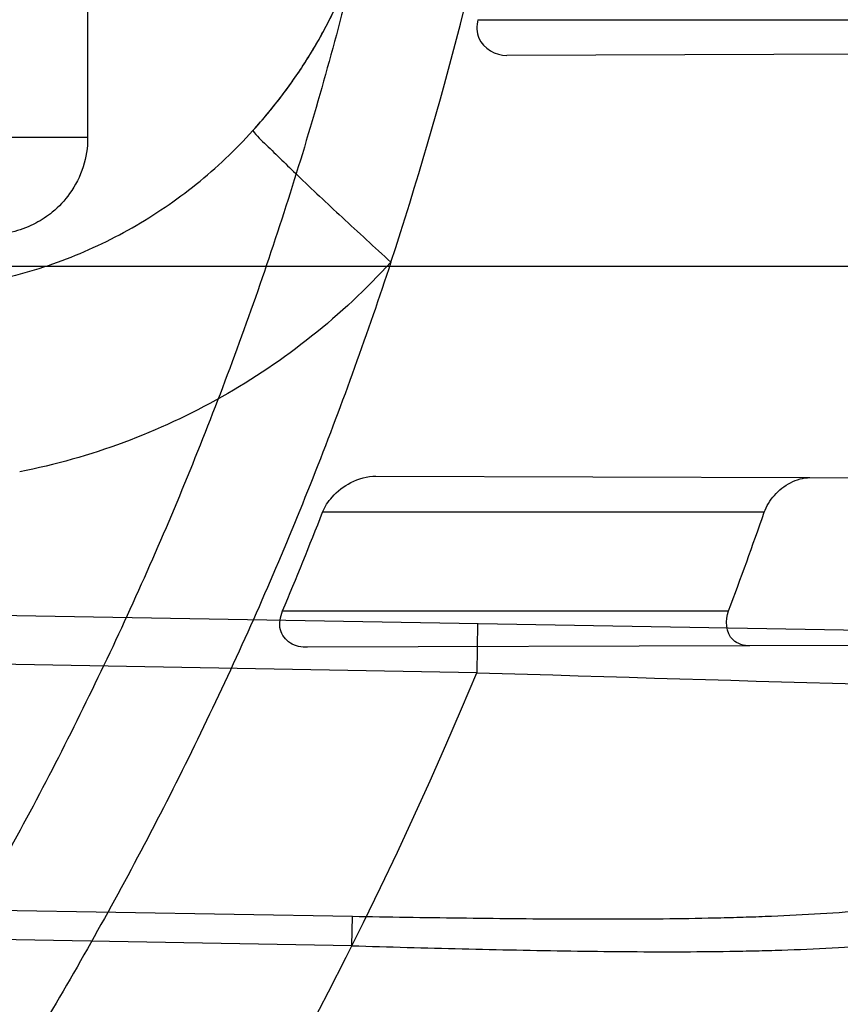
# Model space of a CAD drawing. Header units: millimetres. Extents: x 0 to 297, y 0 to 210.
# Tile 39 of 256: x 143.3511 to 143.4177, y 90.821 to 90.9009. Entities that reach past the tile are written whole.
import ezdxf

# ---------------------------------------------------------------- set-up
doc = ezdxf.new("R2010")
doc.units = ezdxf.units.MM
doc.header["$LTSCALE"] = 16.335
doc.layers.get('0').update_dxf_attribs({"linetype": 'CONTINUOUS'})
for name, color, linetype in [('01_GLOBAL', 7, 'CONTINUOUS'), ('INTFCLR_1', 7, 'CONTINUOUS'), ('INTFCLR_144815', 7, 'CONTINUOUS')]:
    doc.layers.add(name, color=color, linetype=linetype)

msp = doc.modelspace()

# ---------------------------------------------------------------- linework, layer by layer
at = {"color": 7, "linetype": 'Continuous'}
msp.add_circle((144.2368034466, 92.193132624), 3.04, dxfattribs=at)
at = {"color": 9, "linetype": 'Continuous'}
msp.add_arc((144.2368034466, 92.193132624), 3.001038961, 182.9674534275, 267.0325465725, dxfattribs=at)
at = {"layer": '01_GLOBAL', "color": 7, "linetype": 'Continuous'}
msp.add_circle((144.2368034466, 92.193132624), 3.08, dxfattribs=at)
at = {"layer": 'INTFCLR_1', "color": 9, "linetype": 'Continuous'}
for p, q in [((143.356579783, 91.0624873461), (143.356579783, 90.89133057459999)), ((143.388269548, 90.9009089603), (143.4228188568, 90.9009089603)), ((143.4248350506, 90.89812460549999), (143.3906042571, 90.89800511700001)), ((143.356579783, 90.89133057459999), (143.3487194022, 90.89133057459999)), ((143.068579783, 90.8809089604), (143.4921648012, 90.8809089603)), ((143.3799851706, 90.86384987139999), (143.4152219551, 90.86372687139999)), ((143.4115058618, 90.86090896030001), (143.375647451, 90.86090896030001)), ((143.1045099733, 90.85684035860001), (143.4519711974, 90.85077540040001)), ((143.388165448, 90.8478885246), (143.1044401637, 90.8528409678)), ((143.3724074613, 90.85290896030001), (143.4086171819, 90.85290896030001)), ((143.3882352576, 90.85188791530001), (143.388165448, 90.8478885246)), ((143.4103485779, 90.85007403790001), (143.3744359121, 90.8499486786)), ((143.076579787, 90.8333791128), (143.3780715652, 90.82811155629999)), ((143.3780296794, 90.82571418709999), (143.0765797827, 90.8309815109)), ((143.3780296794, 90.82571418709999), (143.3780715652, 90.82811155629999))]:
    msp.add_line(p, q, dxfattribs=at)
at = {"layer": 'INTFCLR_1', "color": 6, "linetype": 'Continuous'}
for p, q in [((143.4152219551, 90.86372687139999), (143.4774988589, 90.86350948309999)), ((143.4735235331, 90.850294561), (143.4103485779, 90.85007403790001))]:
    msp.add_line(p, q, dxfattribs=at)
for centre, radius, start, end in [((143.076579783, 90.97690896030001), 0.4827613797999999, 270, 90.00000002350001), ((143.076579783, 90.97690896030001), 0.4587930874, 270, 90.00000002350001), ((143.0892902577, 90.9769039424), 0.3071896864, 341.8516144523, 356.8675753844), ((143.076699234, 90.9773265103), 0.3208162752, 337.1813534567, 338.7228774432), ((143.0766624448, 90.97729436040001), 0.3544935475, 339.4587291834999, 340.8334907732)]:
    msp.add_arc(centre, radius, start, end, dxfattribs=at)
at = {"layer": 'INTFCLR_1', "color": 7, "linetype": 'Continuous'}
msp.add_arc((143.3385481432, 90.9203857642), 0.0424278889, 317.825522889, 324.7005489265, dxfattribs=at)
at = {"layer": 'INTFCLR_1', "color": 9, "linetype": 'Continuous'}
for centre, radius, start, end in [((143.076579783, 90.97690896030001), 0.3372409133, 270.0000000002, 337.5066823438), ((143.9726450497, 110.0206614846), 19.181680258, 268.2538865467, 268.4511225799)]:
    msp.add_arc(centre, radius, start, end, dxfattribs=at)
for points, knots in [([(143.505791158, 90.8276271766), (143.5067409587, 90.8302116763), (143.5086022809, 90.8354304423), (143.5121486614, 90.84601401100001), (143.5179028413, 90.8650111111), (143.5232385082, 90.8873082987), (143.5267617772, 90.90723622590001), (143.5282429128, 90.9174118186), (143.5290073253, 90.92329723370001), (143.5307716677, 90.93807275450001), (143.5326049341, 90.9633194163), (143.5323109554, 90.99310602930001), (143.5309256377, 91.0124090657), (143.5300542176, 91.021322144), (143.5294126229, 91.02725019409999), (143.5274302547, 91.04325002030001), (143.5229291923, 91.06887020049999), (143.5164430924, 91.09388353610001), (143.5118037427, 91.1087295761), (143.5100588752, 91.1140398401), (143.5074043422, 91.1218621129), (143.501415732, 91.13821577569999), (143.4910739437, 91.16221785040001), (143.4792964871, 91.1848938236), (143.4710860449, 91.1988510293), (143.4672487, 91.2050639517), (143.4646994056, 91.2091138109), (143.4578048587, 91.21976497), (143.446251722, 91.2361118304), (143.4302039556, 91.2560120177), (143.4166114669, 91.2709286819), (143.4071163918, 91.280463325), (143.4018664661, 91.2855115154), (143.3945821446, 91.292319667), (143.3843862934, 91.301234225), (143.373349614, 91.3098835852), (143.3667450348, 91.31458051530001), (143.3640805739, 91.316384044), (143.3625174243, 91.3174211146), (143.360134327, 91.3189510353), (143.3576340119, 91.3204557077), (143.3554317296, 91.3216111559), (143.3541938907, 91.32218598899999), (143.3532081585, 91.3225375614), (143.3525262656, 91.3226967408), (143.3519536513, 91.3226102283), (143.3518421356, 91.322071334), (143.35211692, 91.3214756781), (143.35259409, 91.3206502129), (143.3533650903, 91.31961113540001), (143.354392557, 91.3183442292), (143.3556852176, 91.31685831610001), (143.3572290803, 91.3151525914), (143.358673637, 91.31359842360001), (143.3599466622, 91.3122446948), (143.3621637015, 91.30990205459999), (143.3658426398, 91.3060562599), (143.3733257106, 91.29820400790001), (143.3814986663, 91.2893945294), (143.3889438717, 91.2809746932), (143.3935459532, 91.2756206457), (143.4009463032, 91.2668314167), (143.4122758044, 91.252588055), (143.4271285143, 91.2318655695), (143.4378788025, 91.2149484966), (143.4449171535, 91.2029069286), (143.4496927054, 91.19443764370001), (143.457931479, 91.1789786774), (143.4689344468, 91.1556341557), (143.4765250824, 91.1361710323), (143.480055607, 91.1260798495)], [0, 0, 0, 0, 0.0103790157, 0.0208837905, 0.0420711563, 0.0851838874, 0.1071959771, 0.1183352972, 0.1239410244, 0.1295662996, 0.174425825, 0.2192336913, 0.2417180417, 0.247353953, 0.2529903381, 0.2641931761, 0.3081223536, 0.3509244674, 0.3614867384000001, 0.3667496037, 0.3719933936, 0.3926231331, 0.4323811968, 0.4704128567, 0.4888542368, 0.4934078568, 0.4979383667, 0.5068920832, 0.5412323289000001, 0.5733304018, 0.6031976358, 0.6172527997, 0.6240454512, 0.6306500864, 0.6548352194, 0.6750684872, 0.6834752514, 0.6853781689, 0.6871962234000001, 0.6905460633, 0.6960524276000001, 0.6981915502, 0.6999110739, 0.7012078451, 0.7020914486, 0.7026255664, 0.703100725, 0.7038824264, 0.7050749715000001, 0.7066970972, 0.7087489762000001, 0.7112252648, 0.7141188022, 0.7174211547, 0.7192230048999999, 0.7211233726, 0.7295789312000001, 0.7392839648, 0.7620096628, 0.7748693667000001, 0.7816473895, 0.7886214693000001, 0.8181786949, 0.8502212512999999, 0.8846823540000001, 0.8936821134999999, 0.9027944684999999, 0.9213301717, 0.9597016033, 1, 1, 1, 1]), ([(143.3574002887, 91.32090895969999), (143.3579828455, 91.3209088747), (143.360948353, 91.3197357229), (143.3643531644, 91.3177442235), (143.3676585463, 91.31566523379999), (143.3692467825, 91.31463053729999), (143.3719545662, 91.31283211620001), (143.378664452, 91.3081521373), (143.3898825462, 91.2995381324), (143.4002548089, 91.29065717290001), (143.4076654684, 91.28387553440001), (143.4130031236, 91.27885055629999), (143.422653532, 91.2693642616), (143.4364709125, 91.2545242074), (143.4527894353, 91.23472347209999), (143.4645442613, 91.2184512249), (143.4715593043, 91.2078481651), (143.474151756, 91.2038188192), (143.4780526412, 91.1976396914), (143.4863962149, 91.18376385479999), (143.4983688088, 91.16121559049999), (143.5088888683, 91.1373346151), (143.5149812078, 91.1210611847), (143.5176807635, 91.1132799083), (143.5194547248, 91.1079989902), (143.524169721, 91.0932405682), (143.5307635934, 91.068371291), (143.5353421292, 91.0428843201), (143.5373581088, 91.02696958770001), (143.5380104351, 91.0210743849), (143.5388963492, 91.01221151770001), (143.5403047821, 90.993017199), (143.5406037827, 90.96339318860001), (143.5387395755, 90.93828707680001), (143.5369460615, 90.9235962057), (143.5361688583, 90.9177433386), (143.5346627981, 90.9076231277), (143.5310794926, 90.8877998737), (143.5256534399, 90.86562413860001), (143.5198047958, 90.8467377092), (143.5161994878, 90.83621326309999), (143.5143072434, 90.8310236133), (143.5133416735, 90.828453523)], [0, 0, 0, 0, 0.0031306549, 0.0166311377, 0.0214593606, 0.0240790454, 0.0268205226, 0.0389267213, 0.0680356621, 0.1027866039, 0.1122691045, 0.1220183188, 0.1421809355, 0.1849822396, 0.2309158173, 0.2799873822, 0.2927706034, 0.2992370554, 0.3057353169, 0.3320403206, 0.3862319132, 0.4428084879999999, 0.4721383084, 0.4795908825, 0.487069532, 0.5020757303, 0.5628487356, 0.6251729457, 0.6410612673, 0.6490543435, 0.6570463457, 0.6889269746, 0.7524526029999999, 0.8160592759, 0.8240370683, 0.8319876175, 0.8477879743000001, 0.8790177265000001, 0.9402188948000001, 0.970317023, 0.9852457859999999, 1, 1, 1, 1]), ([(143.480055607, 91.1260798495), (143.4837259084, 91.1155891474), (143.4903909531, 91.0940316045), (143.4967360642, 91.0663225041), (143.4998687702, 91.04781634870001), (143.5011284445, 91.03908602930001), (143.5019170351, 91.03321160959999), (143.5038463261, 91.0170292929), (143.5057008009, 90.99034417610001), (143.5054397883, 90.96356436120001), (143.5044671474, 90.9471924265), (143.504022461, 90.9412179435), (143.5032714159, 90.9323261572), (143.5012002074, 90.91339241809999), (143.4963788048, 90.88484585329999), (143.49048443, 90.86114028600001), (143.4864832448, 90.8475354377), (143.4848602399, 90.84220041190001), (143.4819377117, 90.8330489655), (143.4757637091, 90.8153843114), (143.4658991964, 90.7913053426), (143.4557508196, 90.7706295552), (143.4492053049, 90.7585613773), (143.4468307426, 90.7543048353), (143.4433023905, 90.74809499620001), (143.4357024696, 90.7352960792), (143.4236423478, 90.7168780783), (143.4088585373, 90.6967735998), (143.3981978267, 90.6836583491), (143.3920521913, 90.6764597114), (143.3897353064, 90.67377295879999), (143.3858253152, 90.6693041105), (143.3786022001, 90.6612629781), (143.3707422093, 90.65288706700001), (143.3636495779, 90.6454713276), (143.3593994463, 90.6410102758), (143.3560255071, 90.6373676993), (143.3538487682, 90.6348460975), (143.3526496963, 90.6332520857), (143.3521523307, 90.6324062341), (143.3518509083, 90.63179937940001), (143.3519780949, 90.6310096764), (143.3536612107, 90.6313530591), (143.3555127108, 90.6322404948), (143.3588652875, 90.6340529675), (143.3620632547, 90.63609007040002), (143.3646891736, 90.63783994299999), (143.3663741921, 90.6389985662), (143.3692060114, 90.6409804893), (143.3737350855, 90.64429641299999), (143.3800639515, 90.6492162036), (143.3895251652, 90.6570018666), (143.3979931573, 90.6645963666), (143.4054028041, 90.6717023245), (143.4107134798, 90.67694344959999), (143.4202844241, 90.68681168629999), (143.4339256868, 90.7022001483), (143.4499433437, 90.72266038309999), (143.4614126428, 90.7394215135), (143.4682300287, 90.75032242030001), (143.4707469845, 90.75446396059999), (143.4745342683, 90.76081850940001), (143.4826220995, 90.77508671), (143.4941655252, 90.79824657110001), (143.5021068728, 90.8176018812), (143.505791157, 90.8276271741)], [0, 0, 0, 0, 0.0419354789, 0.08505031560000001, 0.1071497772, 0.1127379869, 0.1183317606, 0.1295131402, 0.1742263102, 0.2191466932, 0.230445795, 0.2361065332, 0.241751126, 0.2641147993, 0.3079545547, 0.3508736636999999, 0.3561840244, 0.3614616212, 0.3719139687, 0.3924297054, 0.4320526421, 0.4700131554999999, 0.4792642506, 0.483852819, 0.4884035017, 0.5062126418, 0.5400088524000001, 0.5714206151, 0.6003317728, 0.6037560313, 0.6071340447, 0.6137178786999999, 0.6261602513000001, 0.6479155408, 0.6570536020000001, 0.6648783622, 0.6711643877, 0.6757843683, 0.6774462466, 0.6786751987, 0.6794900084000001, 0.6799813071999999, 0.6813020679, 0.6842478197, 0.6888651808, 0.6950795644, 0.6987591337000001, 0.70073729, 0.7027989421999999, 0.7117993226, 0.7219139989, 0.7330405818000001, 0.7580265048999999, 0.7648041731, 0.7717766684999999, 0.7861782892, 0.816667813, 0.8493175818, 0.8841610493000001, 0.8932352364, 0.8978283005, 0.9024468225, 0.9211469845, 0.9596997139, 1, 1, 1, 1]), ([(143.3574002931, 90.6329089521), (143.3572429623, 90.6329089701), (143.3568577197, 90.6329849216), (143.3568775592, 90.6336774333), (143.3572897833, 90.63438990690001), (143.3580025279, 90.63544892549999), (143.3590890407, 90.6367667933), (143.3605161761, 90.6383861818), (143.3622809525, 90.6402852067), (143.364262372, 90.64235883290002), (143.366417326, 90.6445772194), (143.3695810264, 90.647809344), (143.3761156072, 90.6544648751), (143.384127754, 90.66278898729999), (143.391492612, 90.67078447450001), (143.3954790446, 90.6752283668), (143.3978410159, 90.6779000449), (143.4041032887, 90.6850552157), (143.4149655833, 90.6980920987), (143.4300350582, 90.7180883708), (143.4423327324, 90.7364164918), (143.4500842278, 90.74915778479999), (143.4536819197, 90.7553382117), (143.4561024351, 90.75957339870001), (143.4627716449, 90.77157583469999), (143.4731139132, 90.7921423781), (143.4831746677, 90.8161140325), (143.4894718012, 90.8337029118), (143.4924519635, 90.8428134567), (143.4941067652, 90.8481240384), (143.4981845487, 90.86166066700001), (143.5041933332, 90.8852508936), (143.5091109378, 90.9136744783), (143.5112232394, 90.9325267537), (143.5119890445, 90.94137893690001), (143.5124424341, 90.9473263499), (143.5134340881, 90.9636235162), (143.5137003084, 90.9902855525), (143.5118091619, 91.01685089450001), (143.5098423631, 91.03295754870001), (143.5090383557, 91.0388051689), (143.5077538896, 91.047496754), (143.5045588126, 91.0659242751), (143.498087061, 91.0935137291), (143.4912937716, 91.1149624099), (143.4875537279, 91.1253987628)], [0, 0, 0, 0, 0.0008731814, 0.0017184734, 0.0032338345, 0.0055641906, 0.008732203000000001, 0.0127298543, 0.0175349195, 0.0231216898, 0.028646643, 0.0346996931, 0.0482229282, 0.0804128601, 0.09881585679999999, 0.1085510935, 0.1135452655, 0.1186072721, 0.1613234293, 0.207686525, 0.2575125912, 0.2837456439, 0.2904463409, 0.297201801, 0.3108185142, 0.3666506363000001, 0.4248611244, 0.4549770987, 0.470314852, 0.4780577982, 0.4858479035, 0.548777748, 0.6130125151, 0.6457681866, 0.6540348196, 0.6623247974, 0.6788712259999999, 0.7446474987, 0.8101274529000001, 0.8265054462, 0.8346996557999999, 0.8428862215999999, 0.8752668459, 0.9384715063, 1, 1, 1, 1]), ([(143.3484659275, 90.87964526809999), (143.3505157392, 90.8800512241), (143.3545608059, 90.8811979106), (143.3602753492, 90.883871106), (143.36550514, 90.88743194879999), (143.3685783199, 90.8903361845), (143.3699917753, 90.8918999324)], [0, 0, 0, 0, 0.2490434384, 0.4985367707, 0.7487806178, 1, 1, 1, 1]), ([(143.3699917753, 90.8918999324), (143.3703038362, 90.89147635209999), (143.3715522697, 90.89029863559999), (143.373936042, 90.88793400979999), (143.3773356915, 90.88477687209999), (143.3798730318, 90.8824319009), (143.3811981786, 90.881220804)], [0, 0, 0, 0, 0.101938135, 0.3303588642, 0.6521703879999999, 1, 1, 1, 1]), ([(143.356579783, 90.89133057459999), (143.356579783, 90.89053260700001), (143.3563273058, 90.8889111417), (143.3552763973, 90.88682684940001), (143.3538674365, 90.88532425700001), (143.3523291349, 90.88430109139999), (143.3506376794, 90.8836398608), (143.3493711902, 90.8834645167), (143.3487194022, 90.8834533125)], [0, 0, 0, 0, 0.1947112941, 0.3930235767, 0.5605489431, 0.691592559, 0.8409343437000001, 1, 1, 1, 1]), ([(143.3811981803, 90.8812208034), (143.3792171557, 90.87905120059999), (143.3749108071, 90.8750203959), (143.3675894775, 90.87007936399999), (143.3595907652, 90.86636411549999), (143.3539309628, 90.86476580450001), (143.3510619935, 90.86419761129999)], [0, 0, 0, 0, 0.2506465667, 0.5007612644, 0.7504856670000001, 1, 1, 1, 1]), ([(143.3780715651, 90.82811155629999), (143.3795316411, 90.82808606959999), (143.3824442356, 90.8280378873), (143.3882211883, 90.82795459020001), (143.3953488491, 90.8278813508), (143.4024099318, 90.82788786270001), (143.407293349, 90.82797170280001), (143.4100496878, 90.82804871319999), (143.4140798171, 90.8281946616), (143.4199618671, 90.82853918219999), (143.4263678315, 90.8292724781), (143.4306949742, 90.8300331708), (143.4330941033, 90.8305425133), (143.4365618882, 90.8313685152), (143.4415739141, 90.8329176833), (143.4463092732, 90.83510282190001), (143.4492642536, 90.8368187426), (143.4511858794, 90.8380372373), (143.4544385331, 90.8403701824), (143.4578582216, 90.84349037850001), (143.4605558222, 90.84654589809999), (143.462045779, 90.848415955), (143.4642566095, 90.8513862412), (143.4672995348, 90.85623801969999), (143.4701484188, 90.8620386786), (143.4721894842, 90.86695742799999), (143.4740880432, 90.87209565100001), (143.4753059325, 90.876042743), (143.4760311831, 90.87871069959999)], [0, 0, 0, 0, 0.0354707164, 0.0707566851, 0.1403369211, 0.2086101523, 0.2422620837, 0.2589694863, 0.2755870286, 0.3402183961, 0.4020447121, 0.4320711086, 0.4469021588, 0.461611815, 0.5186591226, 0.5740110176, 0.587810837, 0.6016461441, 0.6292660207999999, 0.6849553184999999, 0.7135897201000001, 0.7282126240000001, 0.7430221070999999, 0.8035181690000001, 0.8669700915, 0.8997737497, 0.9328434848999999, 1, 1, 1, 1]), ([(143.378029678, 90.82571418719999), (143.3795262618, 90.82567041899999), (143.3825119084, 90.82558631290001), (143.3884346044, 90.8254338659), (143.3957432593, 90.82527916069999), (143.4029848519, 90.825212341), (143.4079938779, 90.82525101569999), (143.4108211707, 90.82530461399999), (143.4149542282, 90.82541818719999), (143.4209858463, 90.8257241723), (143.4275553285, 90.8264365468), (143.4319915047, 90.8271985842), (143.4344500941, 90.8277132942), (143.4380030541, 90.8285534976), (143.443138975, 90.8301415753), (143.4479836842, 90.8324026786), (143.451001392, 90.8341854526), (143.4529664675, 90.8354524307), (143.4562925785, 90.8378873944), (143.4597812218, 90.84114651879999), (143.4625251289, 90.8443381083), (143.4640410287, 90.8462945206), (143.4662932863, 90.8494086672), (143.4693870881, 90.85449826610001), (143.4722726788, 90.8605760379), (143.4743370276, 90.8657332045), (143.4762568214, 90.8711269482), (143.4774841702, 90.875267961), (143.4782142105, 90.8780664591)], [0, 0, 0, 0, 0.0352840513, 0.0703885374, 0.1396222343, 0.2075595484, 0.24104394, 0.2576664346, 0.2741994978, 0.3384817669, 0.3999443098, 0.4297839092, 0.4445208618, 0.4591331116, 0.5158220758, 0.5708773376, 0.584618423, 0.5984078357, 0.62596322, 0.6816730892, 0.7104014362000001, 0.7250935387, 0.7399872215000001, 0.8009607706, 0.865102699, 0.8983215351, 0.931842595, 1, 1, 1, 1]), ([(143.5133416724, 90.82845352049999), (143.5095934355, 90.8184767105), (143.5015126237, 90.7992132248), (143.48977788, 90.77618411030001), (143.4815589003, 90.7619993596), (143.4777089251, 90.7556795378), (143.4751493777, 90.7515590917), (143.4682128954, 90.7407077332), (143.456543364, 90.7240235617), (143.4402554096, 90.7036662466), (143.4263884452, 90.6883575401), (143.4166609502, 90.67853995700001), (143.4112615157, 90.67332328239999), (143.403723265, 90.6662454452), (143.3951109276, 90.65868233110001), (143.3854941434, 90.6509298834), (143.379059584, 90.64602816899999), (143.3744559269, 90.64272343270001), (143.3715784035, 90.6407481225), (143.3698645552, 90.6395914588), (143.3661678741, 90.63717972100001), (143.3623175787, 90.6347700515), (143.3587607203, 90.63320736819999), (143.3577821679, 90.6329089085), (143.3574002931, 90.6329089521)], [0, 0, 0, 0, 0.1254333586, 0.2455838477, 0.3039242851, 0.3183395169, 0.3326778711, 0.3610127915, 0.4699119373, 0.572102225, 0.6676664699, 0.7128530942, 0.7347412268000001, 0.7560248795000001, 0.8345501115, 0.8695520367, 0.9013904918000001, 0.9297392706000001, 0.9362356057, 0.9424699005, 0.9540693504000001, 0.9882335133, 0.9955056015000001, 1, 1, 1, 1])]:
    msp.add_open_spline(points, degree=3, knots=knots, dxfattribs=at)
at = {"layer": 'INTFCLR_1', "color": 6, "linetype": 'Continuous'}
for points, knots in [([(143.391388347, 91.3209089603), (143.3904120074, 91.3209089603), (143.3921762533, 91.3175482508), (143.3936912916, 91.315694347), (143.3961672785, 91.3124411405), (143.3992225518, 91.30876154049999), (143.403128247, 91.3040654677), (143.4076936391, 91.29861198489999), (143.4125904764, 91.2926805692), (143.4174256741, 91.286720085), (143.4219266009, 91.28104271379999), (143.4260587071, 91.27571427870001), (143.4298162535, 91.27075815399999), (143.4332121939, 91.266182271), (143.4362702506, 91.26197618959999), (143.4390204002, 91.2581218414), (143.4414908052, 91.2545969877), (143.44370074, 91.2513921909), (143.4456749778, 91.24848640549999), (143.4474377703, 91.24585559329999), (143.4490168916, 91.24346918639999), (143.4504211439, 91.2413232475), (143.4516679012, 91.2393981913), (143.4527743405, 91.2376740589), (143.4537663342, 91.2361152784), (143.4546489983, 91.2347177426), (143.4556772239, 91.23307898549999), (143.456672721, 91.23147797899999), (143.4576979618, 91.229813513), (143.4585721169, 91.2283843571), (143.4595323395, 91.2268022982), (143.4605887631, 91.22504676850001), (143.4617562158, 91.22308812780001), (143.4630444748, 91.22090314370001), (143.464465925, 91.21846216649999), (143.4660286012, 91.2157418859), (143.4677482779, 91.21270225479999), (143.4696392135, 91.20930191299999), (143.4717186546, 91.20548838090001), (143.4740086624, 91.2011951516), (143.4765248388, 91.1963580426), (143.4792812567, 91.1909028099), (143.4822951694, 91.18473858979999), (143.4855914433, 91.1777384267), (143.4891913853, 91.16974930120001), (143.4931140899, 91.16057587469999), (143.4973740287, 91.14998328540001), (143.5019825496, 91.13763594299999), (143.5068772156, 91.12325026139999), (143.5117345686, 91.10722271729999), (143.5162134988, 91.0902287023), (143.5200746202, 91.0730385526), (143.5232856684, 91.05580143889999), (143.5258459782, 91.03858559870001), (143.5277689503, 91.0213883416), (143.5290609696, 91.0042502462), (143.529733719, 90.9871546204), (143.5297948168, 90.97012845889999), (143.5292510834, 90.9531560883), (143.5281065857, 90.9362397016), (143.5263644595, 90.9193928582), (143.5240214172, 90.9025816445), (143.5210770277, 90.88582850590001), (143.5175167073, 90.8690970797), (143.5133376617, 90.85240858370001), (143.5085942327, 90.8359945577), (143.5035656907, 90.8206525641), (143.4986112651, 90.80703250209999), (143.4940105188, 90.7954001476), (143.4897809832, 90.7854046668), (143.485903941, 90.7767502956), (143.4823616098, 90.7692115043), (143.4791285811, 90.76260345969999), (143.4761817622, 90.75678861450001), (143.4734988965, 90.7516551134), (143.4710647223, 90.7471189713), (143.4688610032, 90.7431068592), (143.466865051, 90.7395466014), (143.4650570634, 90.7363786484), (143.4634184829, 90.7335526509), (143.461937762, 90.7310351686), (143.4606041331, 90.72879595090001), (143.4594032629, 90.72680144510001), (143.4583170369, 90.7250147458), (143.457331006, 90.7234069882), (143.4564183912, 90.7219306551), (143.4555069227, 90.720467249), (143.4545265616, 90.7189048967), (143.4534184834, 90.71715367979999), (143.4521719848, 90.7152023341), (143.4507682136, 90.71302749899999), (143.4491853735, 90.7106037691), (143.4474055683, 90.7079124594), (143.4454085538, 90.7049352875), (143.4431685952, 90.701647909), (143.4406602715, 90.6980271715), (143.4378551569, 90.6940523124), (143.4347311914, 90.6897123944), (143.4312583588, 90.6849889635), (143.4274059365, 90.6798656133), (143.4231637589, 90.6743560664), (143.4185304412, 90.6684770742), (143.4135422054, 90.66229925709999), (143.408452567, 90.6561180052), (143.4036878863, 90.6504204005), (143.3995946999, 90.6455048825), (143.3963986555, 90.6416642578), (143.3938021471, 90.6382708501), (143.3922373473, 90.6363594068), (143.3903920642, 90.6329089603), (143.391388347, 90.6329089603)], [0, 0, 0, 0, 0.0038604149, 0.007501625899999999, 0.0124785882, 0.0188917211, 0.0268498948, 0.0364677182, 0.0470694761, 0.05724446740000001, 0.066818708, 0.0757144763, 0.0839053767, 0.0914099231, 0.0982451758, 0.1044667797, 0.1101313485, 0.11526428, 0.1198589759, 0.1240215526, 0.1277856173, 0.1311734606, 0.1341617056, 0.1368541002, 0.1392736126, 0.1414672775, 0.143389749, 0.1469230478, 0.1489215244, 0.1511192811, 0.1535471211, 0.1562389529, 0.1592204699, 0.1625628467, 0.1662680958, 0.1703891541, 0.1749670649, 0.1800767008, 0.1857729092, 0.1921414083, 0.199315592, 0.2073311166, 0.2163077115, 0.2264451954, 0.2379233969, 0.2509534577, 0.2658909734, 0.2830621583, 0.3030578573, 0.3259639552, 0.3492662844, 0.3725305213, 0.3956109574, 0.4185782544, 0.4413347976, 0.4640172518, 0.4865192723, 0.5089682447, 0.5313242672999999, 0.5536477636, 0.5759939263, 0.5982772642, 0.6207472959, 0.6432362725, 0.6658996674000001, 0.6887559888, 0.7107777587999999, 0.7297237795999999, 0.7460531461, 0.7602331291, 0.7726347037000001, 0.7835467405, 0.7931663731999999, 0.8017211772, 0.8093215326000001, 0.8160683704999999, 0.8220757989, 0.8274205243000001, 0.8322066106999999, 0.8364980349, 0.8403367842, 0.8437547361, 0.8468031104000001, 0.8495420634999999, 0.8520223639, 0.8542604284, 0.8564046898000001, 0.8588391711, 0.861553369, 0.8645986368, 0.8679945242, 0.8717882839, 0.8760445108, 0.8807522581, 0.8859628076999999, 0.8917731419, 0.8981681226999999, 0.9051985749, 0.9129160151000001, 0.9213486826, 0.9305434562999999, 0.9404096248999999, 0.9509435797, 0.9619432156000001, 0.9720502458, 0.9803711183, 0.9870628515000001, 0.9922716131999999, 0.9960607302, 1, 1, 1, 1]), ([(143.3913883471, 90.6329089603), (143.3925009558, 90.6329089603), (143.3944304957, 90.6342092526), (143.3973970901, 90.6359951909), (143.4007982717, 90.63846662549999), (143.4050037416, 90.641686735), (143.4100111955, 90.64579797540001), (143.4155298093, 90.6505901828), (143.4211292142, 90.6557134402), (143.4264144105, 90.6607775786), (143.43125736, 90.6656028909), (143.4356657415, 90.6701567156), (143.4396603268, 90.6744161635), (143.4432708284, 90.6783761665), (143.4465216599, 90.6820354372), (143.4494397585, 90.68539654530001), (143.4520627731, 90.68848206), (143.4544121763, 90.6912986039), (143.456513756, 90.6938607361), (143.4583900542, 90.69618388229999), (143.4600695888, 90.6982924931), (143.4615949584, 90.7002315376), (143.4630975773, 90.7021632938), (143.4646983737, 90.7042463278), (143.4663978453, 90.7064880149), (143.4680793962, 90.7087376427), (143.4697311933, 90.7109767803), (143.4714499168, 90.71333865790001), (143.4733525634, 90.7159926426), (143.4754791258, 90.7190089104), (143.477855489, 90.7224451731), (143.4805066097, 90.7263640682), (143.4834545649, 90.73083052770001), (143.4867221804, 90.73592456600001), (143.4903444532, 90.7417581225), (143.4943554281, 90.74846001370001), (143.4987865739, 90.7561875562), (143.5036710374, 90.7651488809), (143.5090369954, 90.7755879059), (143.5149200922, 90.78786990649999), (143.5212054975, 90.8021696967), (143.5274896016, 90.8180379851), (143.5333654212, 90.8347684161), (143.5385840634, 90.85172715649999), (143.543100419, 90.8687485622), (143.5469295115, 90.8858143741), (143.5500694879, 90.9028343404), (143.5525457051, 90.9198546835), (143.5543635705, 90.93680288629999), (143.5555404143, 90.953705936), (143.5560867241, 90.9705470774), (143.5560112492, 90.9873292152), (143.5553196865, 91.00406232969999), (143.5540157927, 91.0207358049), (143.5520992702, 91.03735679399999), (143.5495685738, 91.05392286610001), (143.5464237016, 91.0704086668), (143.5426520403, 91.08685112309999), (143.5382472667, 91.1032296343), (143.5331875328, 91.11956315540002), (143.527486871, 91.1357686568), (143.5213730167, 91.1512348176), (143.515238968, 91.1652433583), (143.5094946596, 91.17729987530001), (143.5042564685, 91.18755505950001), (143.4994933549, 91.19635787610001), (143.4951738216, 91.20395281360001), (143.4912628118, 91.21054467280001), (143.4877284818, 91.21628951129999), (143.4845342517, 91.2213187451), (143.4816534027, 91.22572797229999), (143.4790579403, 91.22960449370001), (143.4767281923, 91.23301003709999), (143.4746357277, 91.2360102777), (143.472765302, 91.23864767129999), (143.4710870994, 91.24097947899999), (143.46957943, 91.2430470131), (143.4681380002, 91.2450001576), (143.4666395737, 91.2470074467), (143.4649885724, 91.2491911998), (143.463288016, 91.2514092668), (143.4615819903, 91.2536039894), (143.4598543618, 91.2557981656), (143.4579581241, 91.2581730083), (143.4558400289, 91.260784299), (143.4534675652, 91.2636590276), (143.4508179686, 91.26680939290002), (143.447859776, 91.2702519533), (143.4445666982, 91.2739955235), (143.4409044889, 91.27805121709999), (143.4368464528, 91.28241728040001), (143.4323696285, 91.2870829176), (143.4274456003, 91.2920302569), (143.4220754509, 91.2972158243), (143.4163486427, 91.3024971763), (143.410661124, 91.30747107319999), (143.4054543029, 91.3117747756), (143.4010724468, 91.3151480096), (143.3975442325, 91.3177259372), (143.3944939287, 91.3195690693), (143.3925216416, 91.3209089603), (143.3913883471, 91.3209089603)], [0, 0, 0, 0, 0.0042187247, 0.0081401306, 0.0133978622, 0.0200459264, 0.0282638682, 0.0379443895, 0.0477615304, 0.05703690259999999, 0.0656973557, 0.0736821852, 0.0810680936, 0.0878383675, 0.0940009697, 0.0996271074, 0.1047154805, 0.1093563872, 0.1135342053, 0.1172803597, 0.1206792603, 0.1237557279, 0.1266349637, 0.1299589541, 0.1337168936, 0.1373013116, 0.1406085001, 0.1442672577, 0.148377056, 0.1529904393, 0.1582606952, 0.164218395, 0.1709303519, 0.1785521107, 0.1871652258, 0.1969659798, 0.2081658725, 0.2209392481, 0.2356613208, 0.2526660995, 0.2725685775, 0.2948769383, 0.3173640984, 0.3397873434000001, 0.3621386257, 0.3841211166, 0.4060891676, 0.4277469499, 0.4493218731, 0.470705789, 0.4919793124, 0.5131981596, 0.5343255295, 0.5554668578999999, 0.5765984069, 0.5977513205, 0.6189954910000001, 0.6402209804, 0.6617015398, 0.6832900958, 0.7050415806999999, 0.7268239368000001, 0.7463339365, 0.7630160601, 0.7774553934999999, 0.7899931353, 0.8009638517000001, 0.8105830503, 0.8190545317, 0.8265380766, 0.8331730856, 0.8390248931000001, 0.8442268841, 0.8488182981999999, 0.8528943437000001, 0.8564866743, 0.8597116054, 0.8625968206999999, 0.8656908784, 0.8692094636, 0.8729771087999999, 0.8762884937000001, 0.879749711, 0.8835661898, 0.8878115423, 0.8924986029, 0.8976989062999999, 0.9034198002, 0.9097088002, 0.9166034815, 0.9241390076, 0.9323094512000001, 0.9411199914, 0.9506041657, 0.9606137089, 0.9706541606, 0.9792553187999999, 0.9862062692, 0.9916647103, 0.9957028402, 1, 1, 1, 1]), ([(143.076579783, 91.2749801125), (143.082523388, 91.275223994), (143.0944283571, 91.2753550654), (143.1122609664, 91.2744844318), (143.1300417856, 91.2725428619), (143.1477625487, 91.26952303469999), (143.1653190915, 91.2654249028), (143.1823313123, 91.2603504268), (143.1989691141, 91.25429974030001), (143.2152260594, 91.24727832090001), (143.2312964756, 91.23915450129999), (143.2468445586, 91.2300767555), (143.2618072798, 91.2200837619), (143.27613507, 91.2092121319), (143.2897753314, 91.1975022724), (143.3026838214, 91.1849940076), (143.3148106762, 91.17173792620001), (143.3261148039, 91.1577794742), (143.3365490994, 91.14318072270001), (143.3460835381, 91.12798893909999), (143.3546880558, 91.1122529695), (143.3623299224, 91.0960331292), (143.3689790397, 91.07939826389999), (143.3746162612, 91.0624027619), (143.3792252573, 91.0450990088), (143.3827898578, 91.02754643), (143.3852960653, 91.0098117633), (143.3867342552, 90.99196668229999), (143.3871004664, 90.97408590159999), (143.3863965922, 90.9562325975), (143.3846282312, 90.93846559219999), (143.3818020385, 90.9208379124), (143.3779280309, 90.90341060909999), (143.373019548, 90.8862449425), (143.3670955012, 90.86940715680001), (143.3601798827, 90.8529633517), (143.3523013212, 90.8369747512), (143.3434867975, 90.8214907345), (143.3337719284, 90.80657154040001), (143.3231929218, 90.7922688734), (143.3117899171, 90.778631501), (143.2995931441, 90.7656946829), (143.2866555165, 90.7535153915), (143.2730160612, 90.7421275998), (143.2587305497, 90.7315765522), (143.243846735, 90.72189794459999), (143.2284243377, 90.713127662), (143.2125338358, 90.7053017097), (143.1965569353, 90.6985798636), (143.180998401, 90.6930628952), (143.1665503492, 90.6887929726), (143.1534700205, 90.685600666), (143.1418191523, 90.683272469), (143.1307532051, 90.6814888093), (143.1193149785, 90.68007305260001), (143.1065976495, 90.679017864), (143.0921887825, 90.67847562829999), (143.0820095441, 90.678615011), (143.076579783, 90.6788378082)], [0, 0, 0, 0, 0.0185657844, 0.0371317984, 0.05569073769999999, 0.0743563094, 0.09320240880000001, 0.1119235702, 0.129729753, 0.1484268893, 0.1671582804, 0.1858963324, 0.2045840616, 0.2232805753, 0.241995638, 0.2606572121, 0.2793460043, 0.298034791, 0.3166822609, 0.3353170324, 0.3539796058, 0.3726237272, 0.3912431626, 0.4098577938, 0.4284754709, 0.4470981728, 0.4657246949, 0.4843423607, 0.5029403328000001, 0.5215094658, 0.5400731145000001, 0.5586325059, 0.5771954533, 0.5957587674, 0.6143211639, 0.6328711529, 0.651401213, 0.6699184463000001, 0.6884460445, 0.7069331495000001, 0.7254085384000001, 0.7438945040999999, 0.7623917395, 0.7808314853, 0.7993176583, 0.8177869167, 0.8362093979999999, 0.8546575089, 0.8730374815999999, 0.8902753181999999, 0.9061521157, 0.9200376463, 0.9322836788, 0.9432240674, 0.9550134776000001, 0.9682465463, 0.9830392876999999, 1, 1, 1, 1]), ([(143.388269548, 90.9009089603), (143.3881500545, 90.9004207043), (143.3881223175, 90.8989026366), (143.3897180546, 90.8980020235), (143.3906042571, 90.89800511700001)], [0, 0, 0, 0, 0.3619232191, 1, 1, 1, 1]), ([(143.3811981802, 90.8812208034), (143.3802589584, 90.87835547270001), (143.378296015, 90.8726521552), (143.3751010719, 90.86418792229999), (143.371658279, 90.8558214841), (143.3679706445, 90.84756017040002), (143.3640413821, 90.83941117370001), (143.3598738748, 90.8313815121), (143.3554717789, 90.8234782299), (143.3508388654, 90.81570809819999), (143.3459792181, 90.8080779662), (143.3408969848, 90.8005943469), (143.3355966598, 90.79326385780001), (143.3300827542, 90.7860927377), (143.3243601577, 90.77908734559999), (143.3184337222, 90.7722536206), (143.3123087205, 90.76559764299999), (143.3059903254, 90.759125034), (143.2994841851, 90.7528415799), (143.2927957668, 90.7467525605), (143.2859310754, 90.7408634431), (143.2788958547, 90.735179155), (143.2716964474, 90.7297048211), (143.2643388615, 90.724445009), (143.2568297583, 90.7194044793), (143.2491754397, 90.71458745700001), (143.2413828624, 90.70999830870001), (143.2334585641, 90.7056408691), (143.2254096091, 90.7015190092), (143.2172428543, 90.6976362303), (143.2089654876, 90.6939959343), (143.2005846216, 90.69060123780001), (143.192107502, 90.68745506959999), (143.183541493, 90.6845601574), (143.1748940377, 90.681919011), (143.1661726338, 90.67953391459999), (143.1573848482, 90.67740693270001), (143.1485382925, 90.67553990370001), (143.1396406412, 90.6739344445), (143.1306996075, 90.67259194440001), (143.121722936, 90.6715135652), (143.1127183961, 90.6707002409), (143.1036937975, 90.6701526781), (143.0946569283, 90.6698713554), (143.0856157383, 90.6698565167), (143.0795903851, 90.670024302), (143.076579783, 90.6701525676)], [0, 0, 0, 0, 0.0227356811, 0.0454710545, 0.0682062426, 0.09094098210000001, 0.1136756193, 0.1364096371, 0.1591436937, 0.1818769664, 0.2046103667, 0.2273428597, 0.2500755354, 0.2728072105, 0.2955391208, 0.3182699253, 0.3410011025, 0.3637310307, 0.3864614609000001, 0.4091905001, 0.4319201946, 0.4546483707, 0.4773773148, 0.5001046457, 0.5228327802, 0.5455591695, 0.5682859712, 0.5910108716, 0.6137361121, 0.6364602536, 0.6591836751, 0.681906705, 0.7046293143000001, 0.7273515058, 0.750073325, 0.77279473, 0.7955158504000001, 0.8182366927, 0.8409573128, 0.8636777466, 0.886398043, 0.9091183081, 0.9318386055, 0.9545589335, 0.9772794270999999, 1, 1, 1, 1]), ([(143.375647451, 90.86090896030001), (143.3758252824, 90.861365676), (143.3764648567, 90.8623307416), (143.3779411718, 90.86345587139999), (143.3792845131, 90.8638523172), (143.3799851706, 90.86384987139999)], [0, 0, 0, 0, 0.2678935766, 0.6170233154, 1, 1, 1, 1]), ([(143.4115058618, 90.86090896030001), (143.4116812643, 90.86141366), (143.4122803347, 90.8623691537), (143.4135806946, 90.8633974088), (143.4146821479, 90.8637287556), (143.4152219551, 90.86372687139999)], [0, 0, 0, 0, 0.326986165, 0.6696480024, 1, 1, 1, 1]), ([(143.3744359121, 90.8499486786), (143.3739550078, 90.8499469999), (143.3729759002, 90.8501179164), (143.3720068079, 90.8513938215), (143.3722080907, 90.85243517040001), (143.3724074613, 90.85290896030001)], [0, 0, 0, 0, 0.3333407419, 0.6437011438, 1, 1, 1, 1]), ([(143.4103485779, 90.85007403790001), (143.4098647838, 90.8500723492), (143.4084410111, 90.8504495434), (143.4083379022, 90.8521637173), (143.4086171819, 90.85290896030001)], [0, 0, 0, 0, 0.3780693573, 1, 1, 1, 1])]:
    msp.add_open_spline(points, degree=3, knots=knots, dxfattribs=at)
at = {"layer": 'INTFCLR_1', "color": 7, "linetype": 'Continuous'}
for points, knots in [([(143.3699917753, 90.8918999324), (143.3704141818, 90.89236725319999), (143.3712407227, 90.89332167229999), (143.3728046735, 90.895296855), (143.37458583, 90.897889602), (143.3761151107, 90.90063508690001), (143.3771791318, 90.9029138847), (143.3781368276, 90.905250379), (143.3791223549, 90.9082511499), (143.3799636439, 90.91194616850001), (143.3803832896, 90.915082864), (143.3805516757, 90.91761848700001), (143.380579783, 90.9188949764), (143.380579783, 90.9195335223)], [0, 0, 0, 0, 0.062408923, 0.1250374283, 0.2495367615, 0.3735826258, 0.4358955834, 0.4986166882, 0.6236722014, 0.7482993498, 0.8735559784, 0.9367378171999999, 1, 1, 1, 1]), ([(143.3731754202, 90.8958687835), (143.3735203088, 90.89635626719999), (143.3742637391, 90.8974574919), (143.3754076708, 90.8993462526), (143.3763961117, 90.9012262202), (143.3772136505, 90.903003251), (143.3778622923, 90.9045794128), (143.378502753, 90.90635975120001), (143.3791178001, 90.90837960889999), (143.3796814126, 90.9106765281), (143.380157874, 90.9132943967), (143.3804971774, 90.91628115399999), (143.380579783, 90.91840534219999), (143.380579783, 90.9195335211)], [0, 0, 0, 0, 0.0711066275, 0.1581554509, 0.2628195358, 0.3238155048, 0.3910280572, 0.4657112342, 0.5490293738, 0.6423346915, 0.7471795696, 0.8656603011, 1, 1, 1, 1])]:
    msp.add_open_spline(points, degree=3, knots=knots, dxfattribs=at)
at = {"layer": 'INTFCLR_144815', "color": 6, "linetype": 'Continuous'}
for radius in [0.5104906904, 0.4864760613]:
    msp.add_circle((143.076579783, 90.97690896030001), radius, dxfattribs=at)
for radius, start, end in [(0.7037433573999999, 313.9937911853, 154.5150993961), (0.6797433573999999, 312.9543589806, 154.5144414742), (0.6572577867, 282.2440355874, 71.2863570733), (0.5288304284, 45.0000000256, 314.9999999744), (0.5278840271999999, 44.999999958, 315.000000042), (0.5271191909, 44.99999997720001, 315.0000000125), (0.5186031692, 308.490992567, 51.50900743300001)]:
    msp.add_arc((143.076579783, 90.97690896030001), radius, start, end, dxfattribs=at)
at = {"layer": 'INTFCLR_144815', "color": 9, "linetype": 'Continuous'}
for centre, radius, start, end in [((143.076579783, 90.97690896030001), 0.6528896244, 292.4997540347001, 54.0964566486), ((143.0765826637, 90.97691030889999), 0.5889741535, 292.4997540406, 54.09645665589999)]:
    msp.add_arc(centre, radius, start, end, dxfattribs=at)
at = {"layer": 'INTFCLR_144815', "color": 6, "linetype": 'Continuous'}
msp.add_open_spline([(143.5363638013, 90.9769089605), (143.5363638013, 90.97218602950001), (143.5362248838, 90.96273496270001), (143.5355996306, 90.9485607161), (143.5345560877, 90.93438615), (143.5330911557, 90.9202123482), (143.5312018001, 90.9060416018), (143.5288847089, 90.8918781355), (143.5261351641, 90.8777283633), (143.5229493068, 90.86360159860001), (143.519326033, 90.8495105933), (143.5152624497, 90.8354744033), (143.5107624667, 90.82151531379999), (143.50583019, 90.8076624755), (143.5004790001, 90.79395279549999), (143.4947269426, 90.7804302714), (143.4886045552, 90.7671497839), (143.482153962, 90.7541754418), (143.4754320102, 90.7415833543), (143.4685130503, 90.7294568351), (143.4614877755, 90.7178849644), (143.4544621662, 90.7069583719), (143.4475513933, 90.6967604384), (143.4408725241, 90.68735981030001), (143.4345338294, 90.6788026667), (143.4286265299, 90.6711072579), (143.4232190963, 90.6642672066), (143.4183544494, 90.6582547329), (143.414058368, 90.6530227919), (143.4103303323, 90.6485224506), (143.4071692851, 90.64468983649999), (143.4045493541, 90.64148838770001), (143.4024770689, 90.6388332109), (143.4008722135, 90.63678061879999), (143.3998672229, 90.6350587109), (143.3990396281, 90.6341040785), (143.3991497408, 90.6329089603), (143.3994670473, 90.6329089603)], degree=3, knots=[0, 0, 0, 0, 0.0373969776, 0.0748305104, 0.1123278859, 0.1499208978, 0.1876426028, 0.2255106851, 0.2635438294, 0.3017616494, 0.3401610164, 0.3787310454, 0.4174490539, 0.4562752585, 0.4951477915, 0.5339633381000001, 0.5726158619, 0.6109244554, 0.6486768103, 0.6856239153, 0.7214601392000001, 0.7558561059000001, 0.7884730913, 0.8189949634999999, 0.8471589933, 0.8727898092, 0.8958085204, 0.9161981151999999, 0.9340282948, 0.9494114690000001, 0.9624736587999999, 0.9733586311, 0.9821878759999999, 0.9890812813, 0.9941468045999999, 0.9974875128, 1, 1, 1, 1], dxfattribs=at)

doc.saveas('drawing.dxf')
